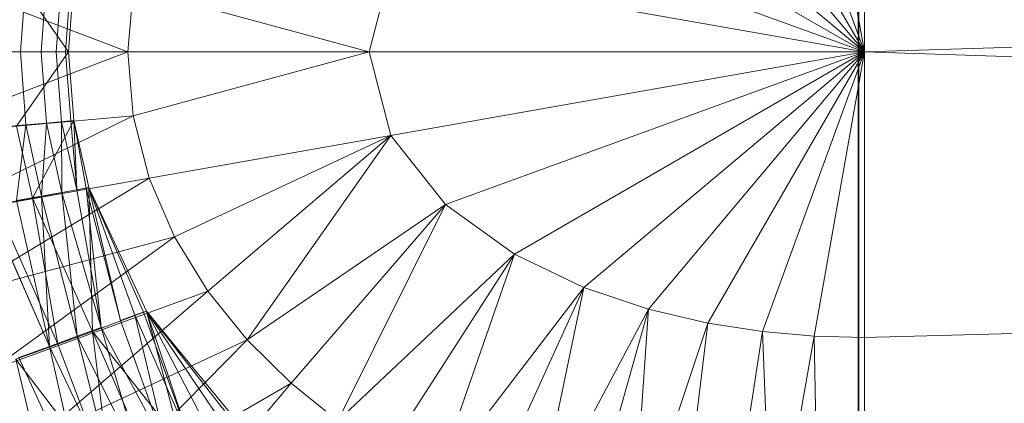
# Model space of a CAD drawing. Header units: metres. Extents: x 391.1 to 427.5, y 12.8 to 28.4.
# Tile 139 of 234: x 406.5771 to 406.6807, y 27.2857 to 27.326. Entities that reach past the tile are written whole.
import ezdxf

# ---------------------------------------------------------------- set-up
doc = ezdxf.new("R2010")
doc.units = ezdxf.units.M
doc.layers.add('A-DETL-____-MBND', color=7, linetype='Continuous', lineweight=18)

# ---------------------------------------------------------------- blocks, each defined once
blk = doc.blocks.new('Family - Inodor PA-152420-03_ENLLUMENAT_P0A')
at = {"layer": 'A-DETL-____-MBND', "color": 253, "true_color": 0xaaaaaa}
for p, q in [((0.21593, 0.13288), (0.21593, 0.26697)), ((0.21593, 0.26697), (0.21593, 0.13288)), ((0.21587, 0.2609), (0.21587, 0.13894)), ((0.21587, 0.2609), (0.21587, 0.13894)), ((0.21652, 0.19991), (0.20581, 0.22933)), ((0.21652, 0.19991), (0.21124, 0.22982)), ((0.21652, 0.22997), (0.21652, 0.19991)), ((0.21652, 0.19991), (0.20005, 0.22843)), ((0.21652, 0.19991), (0.19381, 0.22697)), ((0.21652, 0.19991), (0.18699, 0.22469)), ((0.21652, 0.19991), (0.17968, 0.22118)), ((0.21652, 0.19991), (0.17244, 0.21596)), ((0.7262, 0.2159), (0.21652, 0.19991)), ((0.13897, 0.19991), (0.11583, 0.20872)), ((0.16667, 0.2087), (0.16439, 0.19991)), ((0.21652, 0.19991), (0.16667, 0.2087)), ((0.12725, 0.20774), (0.13274, 0.19992)), ((0.12725, 0.20774), (0.13274, 0.19992)), ((0.12824, 0.20759), (0.12767, 0.19992)), ((0.12824, 0.20759), (0.12767, 0.19992)), ((0.13041, 0.2074), (0.12985, 0.19992)), ((0.13041, 0.2074), (0.12985, 0.19992)), ((0.132, 0.20726), (0.13145, 0.19991)), ((0.132, 0.20726), (0.13145, 0.19991)), ((0.13298, 0.20718), (0.13243, 0.19991)), ((0.13298, 0.20718), (0.13243, 0.19991)), ((0.13274, 0.19992), (0.13329, 0.20715)), ((0.13329, 0.20715), (0.13274, 0.19992)), ((0.13274, 0.19991), (0.13329, 0.20715)), ((0.13329, 0.20715), (0.13274, 0.19991)), ((0.13955, 0.20665), (0.13897, 0.19991)), ((0.16439, 0.19991), (0.13955, 0.20665)), ((0.13897, 0.19991), (0.1152, 0.19991)), ((0.13897, 0.19991), (0.11583, 0.19111)), ((0.125, 0.19991), (0.12767, 0.19992)), ((0.125, 0.19991), (0.12767, 0.19992)), ((0.13274, 0.19992), (0.12668, 0.19997)), ((0.12668, 0.19997), (0.13274, 0.19992)), ((0.13274, 0.19992), (0.12725, 0.19211)), ((0.13274, 0.19992), (0.12725, 0.19211)), ((0.12767, 0.19992), (0.12985, 0.19992)), ((0.12767, 0.19992), (0.12985, 0.19992)), ((0.12767, 0.19992), (0.12825, 0.19225)), ((0.12767, 0.19992), (0.12825, 0.19225)), ((0.12985, 0.19992), (0.13145, 0.19991)), ((0.12985, 0.19992), (0.13041, 0.19244)), ((0.12985, 0.19992), (0.13145, 0.19991)), ((0.12985, 0.19992), (0.13041, 0.19244)), ((0.13145, 0.19991), (0.13243, 0.19991)), ((0.13145, 0.19991), (0.132, 0.19258)), ((0.13145, 0.19991), (0.13243, 0.19991)), ((0.13145, 0.19991), (0.132, 0.19258)), ((0.13243, 0.19991), (0.13274, 0.19991)), ((0.13243, 0.19991), (0.13274, 0.19991)), ((0.13243, 0.19991), (0.13298, 0.19267)), ((0.13243, 0.19991), (0.13298, 0.19267)), ((0.13329, 0.1927), (0.13274, 0.19992)), ((0.13274, 0.19992), (0.13329, 0.1927)), ((0.13274, 0.19991), (0.13329, 0.1927)), ((0.13274, 0.19991), (0.13329, 0.1927)), ((0.16439, 0.19991), (0.13897, 0.19991)), ((0.13955, 0.19318), (0.13897, 0.19991)), ((0.16439, 0.19991), (0.13955, 0.19318)), ((0.21652, 0.19991), (0.16439, 0.19991)), ((0.16667, 0.19112), (0.16439, 0.19991)), ((0.21652, 0.19991), (0.16667, 0.19112)), ((0.21652, 0.19991), (0.17244, 0.18387)), ((0.21652, 0.19991), (0.17968, 0.17865)), ((0.21652, 0.19991), (0.18699, 0.17514)), ((0.21652, 0.19991), (0.19381, 0.17286)), ((0.21652, 0.19991), (0.20005, 0.17139)), ((0.21652, 0.19991), (0.20581, 0.1705)), ((0.21652, 0.19991), (0.21124, 0.17001)), ((0.7262, 0.18393), (0.21652, 0.19991)), ((0.21652, 0.16986), (0.21652, 0.19991)), ((0.13955, 0.19318), (0.11583, 0.19111)), ((0.13955, 0.19318), (0.11768, 0.18249)), ((0.14123, 0.18664), (0.13955, 0.19318)), ((0.12558, 0.19201), (0.12825, 0.19225)), ((0.12825, 0.19225), (0.12558, 0.19201)), ((0.13329, 0.1927), (0.12725, 0.19211)), ((0.13329, 0.1927), (0.12725, 0.19211)), ((0.12725, 0.19211), (0.12893, 0.18453)), ((0.12725, 0.19211), (0.12893, 0.18453)), ((0.12893, 0.18453), (0.12725, 0.19211)), ((0.12825, 0.19225), (0.12727, 0.1843)), ((0.12825, 0.19225), (0.12727, 0.1843)), ((0.12825, 0.19225), (0.13041, 0.19244)), ((0.13041, 0.19244), (0.12825, 0.19225)), ((0.12991, 0.18476), (0.12825, 0.19225)), ((0.12825, 0.19225), (0.12991, 0.18476)), ((0.13329, 0.1927), (0.12893, 0.18453)), ((0.13329, 0.1927), (0.12893, 0.18453)), ((0.13041, 0.19244), (0.12991, 0.18476)), ((0.13041, 0.19244), (0.12991, 0.18476)), ((0.13041, 0.19244), (0.132, 0.19258)), ((0.132, 0.19258), (0.13041, 0.19244)), ((0.13204, 0.18514), (0.13041, 0.19244)), ((0.13041, 0.19244), (0.13204, 0.18514)), ((0.132, 0.19258), (0.13298, 0.19267)), ((0.13298, 0.19267), (0.132, 0.19258)), ((0.13362, 0.18542), (0.132, 0.19258)), ((0.132, 0.19258), (0.13204, 0.18514)), ((0.132, 0.19258), (0.13362, 0.18542)), ((0.132, 0.19258), (0.13204, 0.18514)), ((0.13298, 0.19267), (0.13329, 0.1927)), ((0.13329, 0.1927), (0.13298, 0.19267)), ((0.13362, 0.18542), (0.13298, 0.19267)), ((0.13298, 0.19267), (0.13362, 0.18542)), ((0.13489, 0.18564), (0.13329, 0.1927)), ((0.13329, 0.1927), (0.13489, 0.18564)), ((0.13489, 0.18564), (0.13329, 0.1927)), ((0.13329, 0.1927), (0.13362, 0.18542)), ((0.13329, 0.1927), (0.13489, 0.18564)), ((0.13329, 0.1927), (0.1346, 0.18557)), ((0.13329, 0.1927), (0.1346, 0.18557)), ((0.13329, 0.1927), (0.13362, 0.18542)), ((0.16667, 0.19112), (0.14123, 0.18664)), ((0.16667, 0.19112), (0.1439, 0.18046)), ((0.16667, 0.19112), (0.1474, 0.17476)), ((0.15155, 0.16962), (0.16667, 0.19112)), ((0.17244, 0.18387), (0.16667, 0.19112)), ((0.14123, 0.18664), (0.11768, 0.18249)), ((0.14123, 0.18664), (0.12067, 0.17423)), ((0.1439, 0.18046), (0.14123, 0.18664)), ((0.13489, 0.18564), (0.12893, 0.18453)), ((0.13489, 0.18564), (0.12893, 0.18453)), ((0.1346, 0.18557), (0.13362, 0.18542)), ((0.1346, 0.18557), (0.13362, 0.18542)), ((0.13489, 0.18564), (0.1346, 0.18557)), ((0.13489, 0.18564), (0.1346, 0.18557)), ((0.13822, 0.17166), (0.1346, 0.18557)), ((0.1346, 0.18557), (0.13617, 0.17092)), ((0.1346, 0.18557), (0.13822, 0.17166)), ((0.1346, 0.18557), (0.13617, 0.17092)), ((0.14094, 0.17265), (0.13489, 0.18564)), ((0.13489, 0.18564), (0.13526, 0.17052)), ((0.13489, 0.18564), (0.14094, 0.17265)), ((0.13489, 0.18564), (0.13526, 0.17052)), ((0.14094, 0.17265), (0.13489, 0.18564)), ((0.13489, 0.18564), (0.13822, 0.17166)), ((0.13489, 0.18564), (0.14094, 0.17265)), ((0.13489, 0.18564), (0.14064, 0.17254)), ((0.13489, 0.18564), (0.14064, 0.17254)), ((0.13489, 0.18564), (0.13972, 0.17221)), ((0.13489, 0.18564), (0.13972, 0.17221)), ((0.13489, 0.18564), (0.13822, 0.17166)), ((0.12893, 0.18453), (0.1251, 0.18386)), ((0.12893, 0.18453), (0.1251, 0.18386)), ((0.12991, 0.18476), (0.12727, 0.1843)), ((0.12991, 0.18476), (0.12727, 0.1843)), ((0.12893, 0.18453), (0.13526, 0.17052)), ((0.12893, 0.18453), (0.1316, 0.16919)), ((0.12893, 0.18453), (0.13526, 0.17052)), ((0.12893, 0.18453), (0.1316, 0.16919)), ((0.13526, 0.17052), (0.12893, 0.18453)), ((0.13204, 0.18514), (0.12991, 0.18476)), ((0.13204, 0.18514), (0.12991, 0.18476)), ((0.13366, 0.17), (0.12991, 0.18476)), ((0.12991, 0.18476), (0.13075, 0.16894)), ((0.12991, 0.18476), (0.13366, 0.17)), ((0.12991, 0.18476), (0.13075, 0.16894)), ((0.13362, 0.18542), (0.13204, 0.18514)), ((0.13362, 0.18542), (0.13204, 0.18514)), ((0.13617, 0.17092), (0.13204, 0.18514)), ((0.13204, 0.18514), (0.13366, 0.17)), ((0.13204, 0.18514), (0.13617, 0.17092)), ((0.13204, 0.18514), (0.13366, 0.17)), ((0.13617, 0.17092), (0.13362, 0.18542)), ((0.13362, 0.18542), (0.13617, 0.17092)), ((0.13075, 0.16894), (0.12421, 0.18376)), ((0.12421, 0.18376), (0.13075, 0.16894)), ((0.1316, 0.16919), (0.1251, 0.18386)), ((0.1251, 0.18386), (0.1316, 0.16919)), ((0.13075, 0.16894), (0.12727, 0.1843)), ((0.12727, 0.1843), (0.13075, 0.16894)), ((0.17244, 0.18387), (0.15155, 0.16962)), ((0.17244, 0.18387), (0.15617, 0.16507)), ((0.1611, 0.16111), (0.17244, 0.18387)), ((0.17968, 0.17865), (0.17244, 0.18387)), ((0.7262, 0.18393), (0.21652, 0.16986)), ((0.1439, 0.18046), (0.12067, 0.17423)), ((0.12466, 0.16648), (0.1439, 0.18046)), ((0.1474, 0.17476), (0.1439, 0.18046)), ((0.17968, 0.17865), (0.1611, 0.16111)), ((0.17968, 0.17865), (0.16621, 0.1577)), ((0.1714, 0.1548), (0.17968, 0.17865)), ((0.18699, 0.17514), (0.17968, 0.17865)), ((0.1474, 0.17476), (0.12466, 0.16648)), ((0.12949, 0.15933), (0.1474, 0.17476)), ((0.15155, 0.16962), (0.1474, 0.17476)), ((0.18699, 0.17514), (0.1714, 0.1548)), ((0.18699, 0.17514), (0.17661, 0.15235)), ((0.18179, 0.15031), (0.18699, 0.17514)), ((0.19381, 0.17286), (0.18699, 0.17514)), ((0.14094, 0.17265), (0.13526, 0.17052)), ((0.14094, 0.17265), (0.13526, 0.17052)), ((0.13972, 0.17221), (0.13822, 0.17166)), ((0.13972, 0.17221), (0.13822, 0.17166)), ((0.14064, 0.17254), (0.13972, 0.17221)), ((0.14064, 0.17254), (0.13972, 0.17221)), ((0.14547, 0.15928), (0.13972, 0.17221)), ((0.13972, 0.17221), (0.14315, 0.15794)), ((0.13972, 0.17221), (0.14547, 0.15928)), ((0.13972, 0.17221), (0.14315, 0.15794)), ((0.14094, 0.17265), (0.14064, 0.17254)), ((0.14094, 0.17265), (0.14064, 0.17254)), ((0.14547, 0.15928), (0.14064, 0.17254)), ((0.14064, 0.17254), (0.14547, 0.15928)), ((0.14986, 0.16181), (0.14094, 0.17265)), ((0.14094, 0.17265), (0.14464, 0.15873)), ((0.14094, 0.17265), (0.14986, 0.16181)), ((0.14094, 0.17265), (0.14464, 0.15873)), ((0.14986, 0.16181), (0.14094, 0.17265)), ((0.14094, 0.17265), (0.14547, 0.15928)), ((0.14094, 0.17265), (0.14986, 0.16181)), ((0.14094, 0.17265), (0.14959, 0.16165)), ((0.14094, 0.17265), (0.14959, 0.16165)), ((0.14094, 0.17265), (0.14874, 0.16116)), ((0.14094, 0.17265), (0.14874, 0.16116)), ((0.14094, 0.17265), (0.14735, 0.16036)), ((0.14094, 0.17265), (0.14735, 0.16036)), ((0.14094, 0.17265), (0.14547, 0.15928)), ((0.19381, 0.17286), (0.18179, 0.15031)), ((0.19381, 0.17286), (0.18692, 0.14864)), ((0.19198, 0.14729), (0.19381, 0.17286)), ((0.20005, 0.17139), (0.19381, 0.17286)), ((0.13822, 0.17166), (0.14315, 0.15794)), ((0.14315, 0.15794), (0.13822, 0.17166)), ((0.20005, 0.17139), (0.19198, 0.14729)), ((0.19698, 0.14623), (0.20005, 0.17139)), ((0.20581, 0.1705), (0.20005, 0.17139)), ((0.13366, 0.17), (0.13075, 0.16894)), ((0.13366, 0.17), (0.13075, 0.16894)), ((0.13526, 0.17052), (0.1316, 0.16919)), ((0.13526, 0.17052), (0.1316, 0.16919)), ((0.13617, 0.17092), (0.13366, 0.17)), ((0.13617, 0.17092), (0.13366, 0.17)), ((0.14047, 0.15639), (0.13366, 0.17)), ((0.13366, 0.17), (0.1375, 0.15467)), ((0.13366, 0.17), (0.14047, 0.15639)), ((0.13366, 0.17), (0.1375, 0.15467)), ((0.13526, 0.17052), (0.14464, 0.15873)), ((0.13526, 0.17052), (0.13722, 0.15445)), ((0.13526, 0.17052), (0.14464, 0.15873)), ((0.13526, 0.17052), (0.14126, 0.15678)), ((0.13526, 0.17052), (0.14126, 0.15678)), ((0.13526, 0.17052), (0.13722, 0.15445)), ((0.14464, 0.15873), (0.13526, 0.17052)), ((0.13617, 0.17092), (0.14315, 0.15794)), ((0.13617, 0.17092), (0.14047, 0.15639)), ((0.13617, 0.17092), (0.14315, 0.15794)), ((0.13617, 0.17092), (0.14047, 0.15639)), ((0.20581, 0.1705), (0.20192, 0.14543)), ((0.21124, 0.17001), (0.20581, 0.1705)), ((0.20681, 0.14488), (0.20581, 0.1705)), ((0.21124, 0.17001), (0.20681, 0.14488)), ((0.21652, 0.16986), (0.21124, 0.17001)), ((0.21167, 0.14455), (0.21124, 0.17001)), ((0.1316, 0.16919), (0.12721, 0.16759)), ((0.1316, 0.16919), (0.12721, 0.16759)), ((0.15155, 0.16962), (0.12949, 0.15933)), ((0.13722, 0.15445), (0.1316, 0.16919)), ((0.1316, 0.16919), (0.13722, 0.15445)), ((0.135, 0.15285), (0.15155, 0.16962)), ((0.15617, 0.16507), (0.15155, 0.16962)), ((0.21652, 0.14444), (0.21652, 0.16986)), ((0.13075, 0.16894), (0.12752, 0.16777)), ((0.13075, 0.16894), (0.12752, 0.16777)), ((0.1375, 0.15467), (0.13075, 0.16894)), ((0.13075, 0.16894), (0.13433, 0.15285)), ((0.13075, 0.16894), (0.1375, 0.15467)), ((0.13075, 0.16894), (0.13433, 0.15285)), ((0.13722, 0.15445), (0.12721, 0.16759)), ((0.12721, 0.16759), (0.13117, 0.15096)), ((0.12721, 0.16759), (0.13722, 0.15445)), ((0.12721, 0.16759), (0.13117, 0.15096)), ((0.13433, 0.15285), (0.12752, 0.16777)), ((0.12752, 0.16777), (0.13433, 0.15285)), ((0.15617, 0.16507), (0.135, 0.15285)), ((0.14103, 0.14706), (0.15617, 0.16507)), ((0.1611, 0.16111), (0.15617, 0.16507))]:
    blk.add_line(p, q, dxfattribs=at)
blk = doc.blocks.new('LONDR55-XX_ZZ-ARQ-CAA-M3D-Londres55_ifc-1-03_ENLLUMENAT_P0A')
at = {"layer": 'A-DETL-____-MBND', "color": 253, "lineweight": 18, "true_color": 0xaaaaaa}
blk.add_blockref('Family - Inodor PA-152420-03_ENLLUMENAT_P0A', (406.44946, 27.12274), dxfattribs=at)

msp = doc.modelspace()

# ---------------------------------------------------------------- block references
at = {"lineweight": 5}
msp.add_blockref('LONDR55-XX_ZZ-ARQ-CAA-M3D-Londres55_ifc-1-03_ENLLUMENAT_P0A', (0, 0), dxfattribs=at)

doc.saveas('drawing.dxf')
